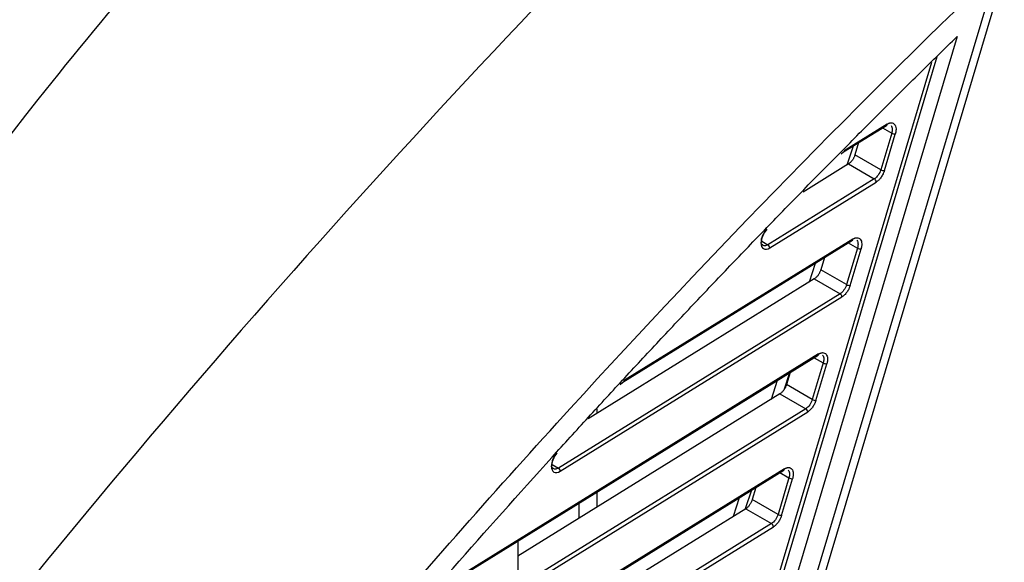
# Model space of a CAD drawing. Header units: millimetres. Extents: x -0.57 to 0.95, y -0.4 to 0.71.
# Tile 254 of 256: x 0.759 to 0.8345, y 0.488 to 0.5296. Entities that reach past the tile are written whole.
import ezdxf

# ---------------------------------------------------------------- set-up
doc = ezdxf.new("R2010")
doc.units = ezdxf.units.MM
doc.layers.add('FORMAT', color=7, linetype='Continuous')

msp = doc.modelspace()

# ---------------------------------------------------------------- linework, layer by layer
at = {"layer": 'FORMAT', "color": 7, "linetype": 'Continuous', "lineweight": 25}
for p, q in [((0.79801, 0.41292), (0.833891, 0.533392)), ((0.834475, 0.533314), (0.798635, 0.412979)), ((0.830867, 0.528338), (0.796447, 0.412769)), ((0.795532, 0.413298), (0.829335, 0.526795)), ((0.795256, 0.413367), (0.828911, 0.526368)), ((0.822163, 0.519483), (0.825457, 0.521522)), ((0.825498, 0.521614), (0.822204, 0.519575)), ((0.825148, 0.521331), (0.825848, 0.520927)), ((0.825848, 0.520927), (0.825013, 0.518123)), ((0.825289, 0.518054), (0.826124, 0.520857)), ((0.822446, 0.518506), (0.822912, 0.519946)), ((0.823315, 0.520196), (0.823037, 0.519264)), ((0.821989, 0.519342), (0.822163, 0.519483)), ((0.825013, 0.518123), (0.823037, 0.519264)), ((0.822537, 0.518563), (0.819061, 0.516411)), ((0.822537, 0.518563), (0.824517, 0.517419)), ((0.824517, 0.517419), (0.816365, 0.512373)), ((0.816511, 0.512131), (0.824663, 0.517177)), ((0.80526, 0.501834), (0.822833, 0.512712)), ((0.822874, 0.512804), (0.805301, 0.501925)), ((0.815904, 0.512639), (0.816365, 0.512373)), ((0.822524, 0.512521), (0.823224, 0.512117)), ((0.823224, 0.512117), (0.822389, 0.509313)), ((0.822665, 0.509244), (0.8235, 0.512047)), ((0.81954, 0.509522), (0.820006, 0.510962)), ((0.820691, 0.511386), (0.820413, 0.510454)), ((0.822389, 0.509313), (0.820413, 0.510454)), ((0.819913, 0.509753), (0.802592, 0.499031)), ((0.819913, 0.509753), (0.821893, 0.508609)), ((0.821893, 0.508609), (0.800311, 0.495249)), ((0.800458, 0.495007), (0.82204, 0.508367)), ((0.790704, 0.485637), (0.82021, 0.503902)), ((0.820251, 0.503994), (0.790745, 0.485729)), ((0.8206, 0.503307), (0.819765, 0.500504)), ((0.8199, 0.503711), (0.8206, 0.503307)), ((0.820041, 0.500434), (0.820876, 0.503237)), ((0.818008, 0.502539), (0.817584, 0.50123)), ((0.818067, 0.502576), (0.817789, 0.501644)), ((0.805056, 0.501662), (0.80526, 0.501834)), ((0.816635, 0.500538), (0.8171, 0.501978)), ((0.819765, 0.500504), (0.817789, 0.501644)), ((0.817289, 0.500943), (0.797196, 0.488505)), ((0.817289, 0.500943), (0.819269, 0.4998)), ((0.819269, 0.4998), (0.786339, 0.479414)), ((0.786485, 0.479172), (0.819416, 0.499557)), ((0.803293, 0.499464), (0.803293, 0.499794)), ((0.777806, 0.470467), (0.817586, 0.495092)), ((0.817627, 0.495184), (0.777847, 0.470559)), ((0.799851, 0.495515), (0.800311, 0.495249)), ((0.817276, 0.494901), (0.817976, 0.494497)), ((0.817976, 0.494497), (0.817141, 0.491694)), ((0.817417, 0.491624), (0.818252, 0.494427)), ((0.803293, 0.492279), (0.803293, 0.49343)), ((0.815102, 0.493555), (0.814636, 0.492115)), ((0.815443, 0.493766), (0.815165, 0.492834)), ((0.801904, 0.491419), (0.801904, 0.492571)), ((0.813729, 0.491553), (0.814195, 0.492993)), ((0.817141, 0.491694), (0.815165, 0.492834)), ((0.814665, 0.492133), (0.797196, 0.481319)), ((0.814665, 0.492133), (0.816646, 0.49099)), ((0.816646, 0.49099), (0.773875, 0.464513)), ((0.774021, 0.464271), (0.816792, 0.490748)), ((0.797196, 0.489656), (0.797196, 0.486813))]:
    msp.add_line(p, q, dxfattribs=at)
for centre, radius, start, end in [((0.825396, 0.521604), 0.000102, 306.52465, 5.11618), ((0.826118, 0.521417), 0.00056, 241.17113, 270.61878), ((0.825283, 0.518614), 0.00056, 241.17113, 270.61878), ((0.824365, 0.517162), 0.000298, 2.86195, 59.42599), ((0.815785, 0.512612), 0.0000972, 296.38887, 355.57107), ((0.816213, 0.512116), 0.000298, 2.86195, 59.42599), ((0.822773, 0.512795), 0.000102, 306.52465, 5.11618), ((0.823494, 0.512607), 0.00056, 241.17113, 270.61878), ((0.822659, 0.509804), 0.00056, 241.17113, 270.61878), ((0.821741, 0.508353), 0.000298, 2.86195, 59.42599), ((0.820149, 0.503985), 0.000102, 306.52465, 5.11618), ((0.82087, 0.503797), 0.00056, 241.17113, 270.61878), ((0.820035, 0.500994), 0.00056, 241.17113, 270.61878), ((0.819118, 0.499543), 0.000298, 2.86195, 59.42599), ((0.80016, 0.494993), 0.000298, 2.86195, 59.42599), ((0.817525, 0.495175), 0.000102, 306.52465, 5.11618), ((0.818246, 0.494987), 0.00056, 241.17113, 270.61878), ((0.817411, 0.492184), 0.00056, 241.17113, 270.61878), ((0.816494, 0.490733), 0.000298, 2.86195, 59.42599)]:
    msp.add_arc(centre, radius, start, end, dxfattribs=at)
for points, knots in [([(0.796432, 0.561741), (0.783822, 0.55055), (0.760723, 0.526046), (0.740732, 0.496669), (0.731255, 0.480455), (0.730392, 0.478955), (0.729539, 0.477448)], [0.6392848, 0.6392848, 0.6392848, 0.6392848, 0.81977, 0.9834153, 0.9834153, 1, 1, 1, 1]), ([(0.815159, 0.547569), (0.792653, 0.525269), (0.770948, 0.501011), (0.750501, 0.4749), (0.750445, 0.474828), (0.750389, 0.474755)], [0.6541282, 0.6541282, 0.6541282, 0.6541282, 0.9990473, 0.9990473, 1, 1, 1, 1]), ([(0.769566, 0.459686), (0.769743, 0.46066), (0.770044, 0.461663), (0.77084, 0.463636), (0.771336, 0.464606), (0.772195, 0.465969), (0.772501, 0.466408), (0.772984, 0.467036), (0.773151, 0.467238), (0.773482, 0.467644), (0.774311, 0.46866), (0.777798, 0.472911), (0.786502, 0.483309), (0.805587, 0.505025), (0.822464, 0.522407), (0.833891, 0.533392)], [0, 0, 0, 0, 0.03125, 0.03125, 0.0625, 0.0625, 0.078125, 0.078125, 0.085937, 0.085937, 0.09375, 0.125, 0.25, 0.5, 1, 1, 1, 1]), ([(0.77122, 0.460214), (0.771234, 0.460288), (0.771262, 0.460435), (0.771312, 0.460658), (0.771366, 0.460883), (0.771426, 0.461109), (0.771492, 0.461336), (0.771612, 0.461725), (0.771808, 0.462278), (0.772101, 0.46297), (0.772426, 0.463635), (0.772789, 0.464288), (0.773197, 0.464935), (0.773626, 0.465532), (0.774168, 0.466195), (0.774912, 0.467107), (0.776004, 0.468439), (0.778077, 0.470956), (0.781026, 0.474498), (0.785986, 0.480368), (0.792239, 0.487603), (0.798215, 0.494311), (0.802611, 0.499145), (0.805398, 0.502174), (0.808193, 0.505179), (0.810996, 0.50816), (0.813809, 0.511116), (0.81663, 0.514048), (0.81946, 0.516956), (0.822298, 0.519839), (0.825146, 0.522698), (0.828001, 0.525533), (0.829912, 0.527403), (0.830867, 0.528338)], [0, 0, 0, 0, 0.002554, 0.005107, 0.007664, 0.010226, 0.012796, 0.015378, 0.023396, 0.031444, 0.038932, 0.046408, 0.054635, 0.062812, 0.069603, 0.08228, 0.100844, 0.125294, 0.187771, 0.250267, 0.375209, 0.500192, 0.545657, 0.591106, 0.636543, 0.68197, 0.727392, 0.772811, 0.818232, 0.863658, 0.909092, 0.954538, 1, 1, 1, 1]), ([(0.825498, 0.521614), (0.82552, 0.521626), (0.825562, 0.521651), (0.825624, 0.521679), (0.825686, 0.5217), (0.825746, 0.521713), (0.825839, 0.521721), (0.825958, 0.521699), (0.826076, 0.521607), (0.826155, 0.521461), (0.826183, 0.521293), (0.82618, 0.521135), (0.826162, 0.520999), (0.826136, 0.520905), (0.826124, 0.520857)], [0, 0, 0, 0, 0.047182, 0.093772, 0.140176, 0.186806, 0.234065, 0.366992, 0.500169, 0.633056, 0.766201, 0.844392, 0.921689, 1, 1, 1, 1]), ([(0.823037, 0.519264), (0.823028, 0.519235), (0.82301, 0.519179), (0.822975, 0.519094), (0.822934, 0.519011), (0.822888, 0.518931), (0.822832, 0.518847), (0.822766, 0.518762), (0.822691, 0.518683), (0.822614, 0.518614), (0.822563, 0.51858), (0.822537, 0.518563)], [0, 0, 0, 0, 0.100885, 0.199969, 0.298614, 0.3982, 0.500071, 0.62625, 0.755364, 0.876965, 1, 1, 1, 1]), ([(0.825013, 0.518123), (0.824971, 0.517981), (0.824901, 0.517837), (0.824726, 0.517588), (0.824622, 0.517485), (0.824517, 0.517419)], [0, 0, 0, 0, 0.5, 0.5, 1, 1, 1, 1]), ([(0.825289, 0.518054), (0.82528, 0.518025), (0.825261, 0.517967), (0.825227, 0.517881), (0.825181, 0.517779), (0.825119, 0.517664), (0.825039, 0.51754), (0.82495, 0.517427), (0.824856, 0.517327), (0.82476, 0.517242), (0.824696, 0.517199), (0.824663, 0.517177)], [0, 0, 0, 0, 0.081576, 0.162892, 0.244678, 0.372095, 0.499982, 0.627421, 0.755327, 0.877549, 1, 1, 1, 1]), ([(0.816288, 0.513581), (0.816155, 0.513443), (0.816037, 0.513265), (0.815873, 0.512889), (0.815829, 0.512693), (0.815829, 0.512525)], [0, 0, 0, 0, 0.5, 0.5, 1, 1, 1, 1]), ([(0.815882, 0.512603), (0.815888, 0.512679), (0.815899, 0.51283), (0.815985, 0.51308), (0.816115, 0.513323), (0.816229, 0.513455), (0.816286, 0.513521)], [0, 0, 0, 0, 0.248205, 0.497532, 0.748067, 1, 1, 1, 1]), ([(0.822874, 0.512804), (0.822896, 0.512816), (0.822938, 0.512841), (0.823, 0.512869), (0.823062, 0.51289), (0.823122, 0.512903), (0.823215, 0.512911), (0.823334, 0.512889), (0.823452, 0.512797), (0.823532, 0.512651), (0.823559, 0.512483), (0.823556, 0.512325), (0.823538, 0.512189), (0.823513, 0.512095), (0.8235, 0.512047)], [0, 0, 0, 0, 0.0471818, 0.0937719, 0.1401764, 0.1868059, 0.2340654, 0.3669922, 0.5001688, 0.6330557, 0.7662009, 0.8443916, 0.9216893, 1, 1, 1, 1]), ([(0.815829, 0.512525), (0.815829, 0.51231), (0.815902, 0.512144), (0.816155, 0.511998), (0.816332, 0.51202), (0.816511, 0.512131)], [0, 0, 0, 0, 0.5, 0.5, 1, 1, 1, 1]), ([(0.815983, 0.512327), (0.81597, 0.512335), (0.815909, 0.512367), (0.815856, 0.51244), (0.815846, 0.512526), (0.815844, 0.512539)], [0, 0, 0, 0, 0.19987, 0.879336, 1, 1, 1, 1]), ([(0.816365, 0.512373), (0.816321, 0.512349), (0.816235, 0.512302), (0.816118, 0.512285), (0.816034, 0.512294), (0.815995, 0.512319), (0.815983, 0.512327)], [0, 0, 0, 0, 0.309676, 0.602323, 0.877932, 1, 1, 1, 1]), ([(0.820413, 0.510454), (0.820404, 0.510425), (0.820386, 0.510369), (0.820351, 0.510284), (0.82031, 0.510202), (0.820264, 0.510121), (0.820208, 0.510037), (0.820142, 0.509953), (0.820068, 0.509873), (0.81999, 0.509804), (0.819939, 0.50977), (0.819913, 0.509753)], [0, 0, 0, 0, 0.100885, 0.199969, 0.298614, 0.3982, 0.500071, 0.62625, 0.755364, 0.876965, 1, 1, 1, 1]), ([(0.822389, 0.509313), (0.822347, 0.509171), (0.822277, 0.509027), (0.822102, 0.508779), (0.821998, 0.508675), (0.821893, 0.508609)], [0, 0, 0, 0, 0.5, 0.5, 1, 1, 1, 1]), ([(0.822665, 0.509244), (0.822656, 0.509215), (0.822638, 0.509157), (0.822603, 0.509071), (0.822557, 0.508969), (0.822495, 0.508854), (0.822415, 0.508731), (0.822326, 0.508617), (0.822233, 0.508517), (0.822136, 0.508432), (0.822072, 0.508389), (0.82204, 0.508367)], [0, 0, 0, 0, 0.0815764, 0.1628917, 0.2446781, 0.3720948, 0.4999822, 0.6274207, 0.7553274, 0.8775489, 1, 1, 1, 1]), ([(0.820251, 0.503994), (0.820272, 0.504006), (0.820314, 0.504031), (0.820377, 0.504059), (0.820438, 0.50408), (0.820498, 0.504093), (0.820591, 0.504101), (0.82071, 0.50408), (0.820828, 0.503987), (0.820908, 0.503841), (0.820935, 0.503673), (0.820932, 0.503515), (0.820914, 0.503379), (0.820889, 0.503285), (0.820876, 0.503237)], [0, 0, 0, 0, 0.047182, 0.093772, 0.140176, 0.186806, 0.234065, 0.366992, 0.500169, 0.633056, 0.766201, 0.844392, 0.921689, 1, 1, 1, 1]), ([(0.817789, 0.501644), (0.81778, 0.501616), (0.817762, 0.501559), (0.817727, 0.501474), (0.817686, 0.501392), (0.81764, 0.501311), (0.817584, 0.501227), (0.817518, 0.501143), (0.817444, 0.501063), (0.817367, 0.500994), (0.817315, 0.50096), (0.817289, 0.500943)], [0, 0, 0, 0, 0.100885, 0.199969, 0.298614, 0.3982, 0.500071, 0.62625, 0.755364, 0.876965, 1, 1, 1, 1]), ([(0.819765, 0.500504), (0.819723, 0.500361), (0.819653, 0.500217), (0.819478, 0.499969), (0.819374, 0.499865), (0.819269, 0.4998)], [0, 0, 0, 0, 0.5, 0.5, 1, 1, 1, 1]), ([(0.820041, 0.500434), (0.820032, 0.500405), (0.820014, 0.500347), (0.819979, 0.500261), (0.819933, 0.500159), (0.819871, 0.500044), (0.819791, 0.499921), (0.819702, 0.499807), (0.819609, 0.499708), (0.819512, 0.499622), (0.819448, 0.499579), (0.819416, 0.499557)], [0, 0, 0, 0, 0.081576, 0.162892, 0.244678, 0.372095, 0.499982, 0.627421, 0.755327, 0.877549, 1, 1, 1, 1]), ([(0.800202, 0.496423), (0.800077, 0.496285), (0.799968, 0.496111), (0.799816, 0.49575), (0.799775, 0.495563), (0.799775, 0.495401)], [0, 0, 0, 0, 0.5, 0.5, 1, 1, 1, 1]), ([(0.799829, 0.49548), (0.799834, 0.495552), (0.799844, 0.495697), (0.799924, 0.495936), (0.800044, 0.496171), (0.800151, 0.496302), (0.800204, 0.496368)], [0, 0, 0, 0, 0.248007, 0.497273, 0.747879, 1, 1, 1, 1]), ([(0.799775, 0.495401), (0.799775, 0.495187), (0.799849, 0.495021), (0.800102, 0.494875), (0.800279, 0.494897), (0.800458, 0.495007)], [0, 0, 0, 0, 0.5, 0.5, 1, 1, 1, 1]), ([(0.79993, 0.495204), (0.799916, 0.495211), (0.799856, 0.495244), (0.799803, 0.495317), (0.799792, 0.495403), (0.799791, 0.495416)], [0, 0, 0, 0, 0.19987, 0.879336, 1, 1, 1, 1]), ([(0.800311, 0.495249), (0.800267, 0.495226), (0.800182, 0.495179), (0.800065, 0.495162), (0.799981, 0.495171), (0.799942, 0.495196), (0.79993, 0.495204)], [0, 0, 0, 0, 0.309676, 0.602323, 0.877932, 1, 1, 1, 1]), ([(0.817627, 0.495184), (0.817648, 0.495196), (0.81769, 0.495221), (0.817753, 0.495249), (0.817814, 0.49527), (0.817874, 0.495283), (0.817967, 0.495291), (0.818086, 0.49527), (0.818204, 0.495177), (0.818284, 0.495031), (0.818311, 0.494863), (0.818308, 0.494705), (0.81829, 0.494569), (0.818265, 0.494475), (0.818252, 0.494427)], [0, 0, 0, 0, 0.047182, 0.093772, 0.140176, 0.186806, 0.234065, 0.366992, 0.500169, 0.633056, 0.766201, 0.844392, 0.921689, 1, 1, 1, 1]), ([(0.815165, 0.492834), (0.815156, 0.492806), (0.815138, 0.492749), (0.815103, 0.492664), (0.815063, 0.492582), (0.815016, 0.492501), (0.814961, 0.492418), (0.814895, 0.492333), (0.81482, 0.492253), (0.814743, 0.492185), (0.814691, 0.49215), (0.814665, 0.492133)], [0, 0, 0, 0, 0.100885, 0.199969, 0.298614, 0.3982, 0.500071, 0.62625, 0.755364, 0.876965, 1, 1, 1, 1]), ([(0.817141, 0.491694), (0.817099, 0.491552), (0.817029, 0.491407), (0.816854, 0.491159), (0.81675, 0.491055), (0.816646, 0.49099)], [0, 0, 0, 0, 0.5, 0.5, 1, 1, 1, 1]), ([(0.817417, 0.491624), (0.817408, 0.491595), (0.81739, 0.491538), (0.817355, 0.491451), (0.817309, 0.491349), (0.817247, 0.491234), (0.817167, 0.491111), (0.817078, 0.490997), (0.816985, 0.490898), (0.816889, 0.490812), (0.816824, 0.490769), (0.816792, 0.490748)], [0, 0, 0, 0, 0.081576, 0.162892, 0.244678, 0.372095, 0.499982, 0.627421, 0.755327, 0.877549, 1, 1, 1, 1])]:
    msp.add_open_spline(points, degree=3, knots=knots, dxfattribs=at)
for points in [[(0.825802, 0.521522), (0.825861, 0.521453), (0.825893, 0.521345), (0.825893, 0.521217)], [(0.825893, 0.521217), (0.825893, 0.521127), (0.825878, 0.521028), (0.825848, 0.520927)], [(0.823178, 0.512712), (0.823237, 0.512643), (0.823269, 0.512535), (0.823269, 0.512407)], [(0.823269, 0.512407), (0.823269, 0.512317), (0.823254, 0.512218), (0.823224, 0.512117)], [(0.820554, 0.503902), (0.820613, 0.503833), (0.820645, 0.503725), (0.820645, 0.503597)], [(0.820645, 0.503597), (0.820645, 0.503507), (0.82063, 0.503408), (0.8206, 0.503307)], [(0.81793, 0.495092), (0.817989, 0.495023), (0.818021, 0.494915), (0.818021, 0.494787)], [(0.818021, 0.494787), (0.818021, 0.494697), (0.818006, 0.494598), (0.817976, 0.494497)]]:
    msp.add_open_spline(points, degree=3, dxfattribs=at)

doc.saveas('drawing.dxf')
